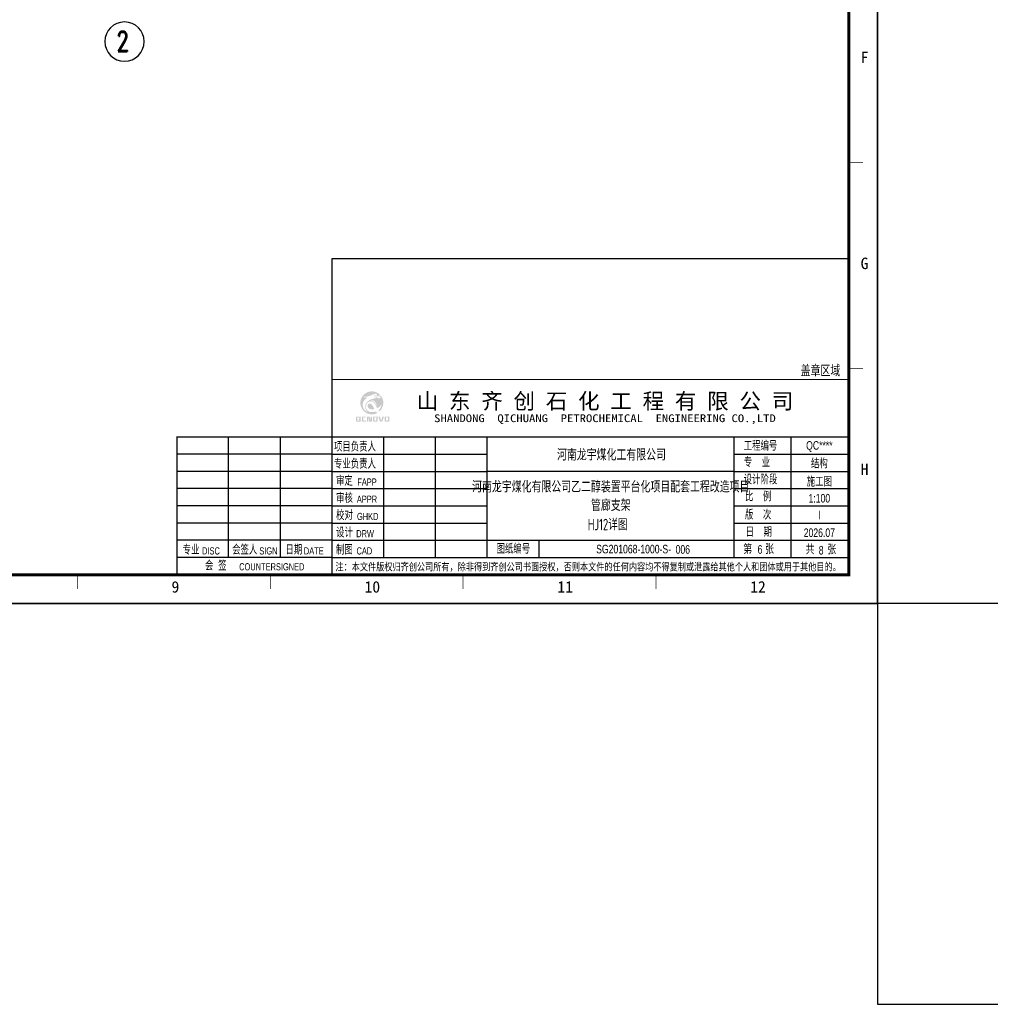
# Model space of a CAD drawing. Extents: x -294221 to 474257, y -25219 to 114942.
# Tile 56 of 70: x 245145 to 278955, y -25219 to 9075. Entities that reach past the tile are written whole.
import ezdxf
from ezdxf.enums import TextEntityAlignment as Align

# ---------------------------------------------------------------- set-up
doc = ezdxf.new("R2010")
doc.units = 0
doc.header["$LTSCALE"] = 1000
for name, color, linetype in [('1-ZHMH-图名', 7, 'Continuous'), ('AXIS_TEXT', 7, 'Continuous'), ('BORDER', 7, 'Continuous'), ('NJPEC-图框层', 7, 'Continuous'), ('text', 7, 'Continuous'), ('梁', 4, 'Continuous')]:
    doc.layers.add(name, color=color, linetype=linetype)
doc.styles.add('QC_宋体', font='txt')
doc.styles.add('QY', font='qy_eng.shx', dxfattribs={"width": 0.75, "bigfont": 'qy_chn.shx'})
doc.styles.add('ROMAND', font='romand', dxfattribs={"width": 0.55})
doc.styles.add('TSSD_Norm', font='tssdeng.shx', dxfattribs={"bigfont": 'hztxt.shx'})
doc.styles.add('宋体', font='txt')

# ---------------------------------------------------------------- blocks, each defined once
blk = doc.blocks.new('会签栏')
at = {"layer": 'NJPEC-图框层'}
for p, q in [((631055, 1257550), (631055, 1261750)), ((632855, 1261750), (632855, 1257550)), ((634655, 1261150), (629255, 1261150)), ((634655, 1260550), (629255, 1260550)), ((634655, 1259950), (629255, 1259950)), ((634655, 1259350), (629255, 1259350)), ((634655, 1258750), (629255, 1258750)), ((634655, 1258150), (629255, 1258150)), ((634655, 1257550), (629255, 1257550))]:
    blk.add_line(p, q, dxfattribs=at)
at = {"style": 'QY', "width": 0.75}
for s, height, p in [('专业', 300, (629746, 1257656)), ('会签人', 300, (631616, 1257656)), ('日期', 300, (633326, 1257656)), ('DISC', 250, (630440, 1257656)), ('SIGN', 250, (632440, 1257656)), ('DATE', 250, (634020, 1257656)), ('会  签', 300, (630606, 1257103)), ('COUNTERSIGNED', 250, (632558, 1257103))]:
    blk.add_text(s, height=height, dxfattribs=at).set_placement(p, align=Align.CENTER)
blk = doc.blocks.new('签字栏')
at = {"layer": 'AXIS_TEXT', "color": 0}
for p, q in [((646531, 1250392), (646531, 1254592)), ((648331, 1250392), (648331, 1254592)), ((650131, 1250392), (650131, 1254592)), ((644731, 1253992), (650131, 1253992)), ((644731, 1253392), (650131, 1253392)), ((644731, 1252792), (650131, 1252792)), ((644731, 1252192), (650131, 1252192)), ((644731, 1251592), (650131, 1251592)), ((644731, 1250992), (650131, 1250992))]:
    blk.add_line(p, q, dxfattribs=at)
at = {"style": 'QY', "width": 0.75}
for s, height, p in [('审定', 300, (645165, 1252898)), ('FAPP', 250, (645950, 1252898)), ('审核', 300, (645165, 1252298)), ('APPR', 250, (645950, 1252298)), ('校对', 300, (645165, 1251698)), ('GHKD', 250, (645975, 1251698)), ('设计', 300, (645165, 1251098)), ('DRW', 250, (645884, 1251098)), ('制图', 300, (645165, 1250498)), ('CAD', 250, (645859, 1250498))]:
    blk.add_text(s, height=height, dxfattribs=at).set_placement(p, align=Align.CENTER)
at = {"layer": 'NJPEC-图框层', "style": 'QY', "width": 0.75}
for s, p in [('项目负责人', (644801, 1254086)), ('专业负责人', (644801, 1253491))]:
    blk.add_text(s, height=300, dxfattribs=at).set_placement(p)
blk = doc.blocks.new('信息栏')
at = {"layer": 'NJPEC-图框层'}
for p, q in [((660731, 1250392), (660731, 1254592)), ((658731, 1253992), (662731, 1253992)), ((658731, 1253392), (662731, 1253392)), ((658731, 1252792), (662731, 1252792)), ((658731, 1252192), (662731, 1252192)), ((658731, 1251592), (662731, 1251592)), ((651931, 1250992), (651931, 1250392))]:
    blk.add_line(p, q, dxfattribs=at)
blk.add_lwpolyline([(658731, 1254592), (658731, 1250392)], dxfattribs=at)
at = {"style": 'QY', "width": 0.75}
for s, p in [('施工图', (661707, 1253057)), ('Ⅰ', (661707, 1251857))]:
    blk.add_text(s, height=300, dxfattribs=at).set_placement(p, align=Align.MIDDLE)
at = {"layer": 'NJPEC-图框层', "style": 'QY', "width": 0.8}
for s, p in [('第     张', (659592, 1250520)), ('共     张', (661763, 1250507))]:
    blk.add_text(s, height=300, dxfattribs=at).set_placement(p, align=Align.CENTER)
at = {"layer": 'NJPEC-图框层', "char_height": 300, "width": 1800, "attachment_point": 4, "style": 'QY'}
for s, insert in [('工程编号', (659072, 1254266)), ('专    业', (659072, 1253692)), ('设计阶段', (659072, 1253092)), ('比    例', (659116, 1252502)), ('版    次', (659116, 1251865)), ('日    期', (659139, 1251265)), ('图纸编号', (650461, 1250678))]:
    blk.add_mtext(s, dxfattribs=dict(at, insert=insert))
blk = doc.blocks.new('修改栏')
at = {"const_width": 40}
blk.add_lwpolyline([(644731, 1256092), (662731, 1256092)], dxfattribs=at)
at = {"layer": '梁', "color": 6}
blk.add_lwpolyline([(662731, 1256092), (662731, 1260292), (644731, 1260292), (644731, 1256092)], dxfattribs=at)
at = {"color": 6, "style": 'QY', "width": 0.75}
blk.add_text('盖章区域', height=400, dxfattribs=at).set_placement((661746, 1256422), align=Align.MIDDLE)
blk = doc.blocks.new('图框')
at = {"layer": 'NJPEC-图框层'}
h = blk.add_hatch(color=152, dxfattribs=at)
h.dxf.hatch_style = 1
edge = h.paths.add_edge_path()
edge.add_spline(control_points=[(713336, 1255456), (713332, 1255457), (713322, 1255460), (713304, 1255466), (713282, 1255476), (713257, 1255490), (713232, 1255508), (713207, 1255532), (713184, 1255559), (713166, 1255594), (713154, 1255626), (713147, 1255662), (713143, 1255697), (713145, 1255736), (713150, 1255769), (713160, 1255800), (713174, 1255832), (713191, 1255861), (713210, 1255884), (713229, 1255905), (713247, 1255922), (713266, 1255937), (713283, 1255949), (713294, 1255955), (713299, 1255958)], knot_values=[0, 0, 0, 0, 0.148671, 0.387041, 0.707288, 1.057418, 1.457549, 1.851858, 2.336567, 2.813419, 3.292614, 3.615986, 4.181811, 4.637275, 5.049596, 5.448979, 5.857795, 6.346394, 6.708376, 6.985242, 7.378215, 7.656509, 7.899427, 8.128498, 8.128498, 8.128498, 8.128498], degree=3, periodic=0)
edge.add_spline(control_points=[(713299, 1255958), (713293, 1255959), (713281, 1255959), (713263, 1255961), (713244, 1255965), (713225, 1255971), (713207, 1255979), (713193, 1255990), (713183, 1256002), (713178, 1256011), (713177, 1256017), (713176, 1256019)], knot_values=[0, 0, 0, 0, 0.232304, 0.445127, 0.671111, 0.962412, 1.17351, 1.431428, 1.618611, 1.749517, 1.829891, 1.829891, 1.829891, 1.829891], degree=3, periodic=0)
edge.add_spline(control_points=[(713176, 1256019), (713183, 1256015), (713195, 1256007), (713217, 1256001), (713241, 1255997), (713272, 1255995), (713315, 1256001), (713367, 1256015), (713428, 1256041), (713488, 1256068), (713540, 1256087), (713577, 1256095), (713602, 1256095), (713622, 1256089), (713633, 1256078), (713639, 1256064), (713637, 1256046), (713625, 1256031), (713606, 1256023), (713589, 1256018), (713575, 1256015), (713567, 1256015), (713563, 1256019), (713567, 1256028), (713573, 1256035), (713579, 1256044), (713583, 1256051), (713584, 1256055), (713583, 1256059), (713580, 1256061), (713574, 1256062), (713566, 1256061), (713558, 1256055), (713550, 1256046), (713544, 1256036), (713543, 1256025), (713544, 1256015), (713549, 1256008), (713556, 1256003), (713566, 1256000), (713581, 1256001), (713605, 1256002), (713635, 1256009), (713668, 1256018), (713702, 1256029), (713729, 1256041), (713745, 1256050), (713751, 1256053)], knot_values=[0, 0, 0, 0, 0.275863, 0.558778, 0.843428, 1.198015, 1.696558, 2.455123, 3.231292, 4.17664, 4.919709, 5.289347, 5.587055, 5.850753, 6.047231, 6.180953, 6.411265, 6.664844, 6.892465, 7.165311, 7.332684, 7.410273, 7.446364, 7.52878, 7.703034, 7.844682, 7.924434, 7.97668, 8.011937, 8.061747, 8.130588, 8.215883, 8.354394, 8.478782, 8.682102, 8.787985, 8.896275, 9.024688, 9.114193, 9.219361, 9.384327, 9.698484, 10.112351, 10.554749, 10.970697, 11.441848, 11.671505, 11.671505, 11.671505, 11.671505], degree=3, periodic=0)
edge.add_arc((713460, 1255779), 400, 43.38, 180)
edge.add_arc((713460, 1255779), 400, 180, 300.0054)
edge.add_spline(control_points=[(713660, 1255432), (713657, 1255433), (713648, 1255437), (713630, 1255447), (713612, 1255461), (713600, 1255472), (713596, 1255475)], knot_values=[0, 0, 0, 0, 0.117121, 0.378696, 0.769839, 0.969146, 0.969146, 0.969146, 0.969146], degree=3, periodic=0)
edge.add_spline(control_points=[(713596, 1255475), (713588, 1255473), (713568, 1255467), (713533, 1255462), (713493, 1255458), (713452, 1255458), (713414, 1255460), (713378, 1255467), (713347, 1255482), (713314, 1255505), (713289, 1255534), (713269, 1255566), (713261, 1255593), (713257, 1255613), (713255, 1255629), (713255, 1255647), (713256, 1255666), (713260, 1255686), (713265, 1255708), (713274, 1255731), (713285, 1255750), (713297, 1255771), (713315, 1255790), (713338, 1255807), (713361, 1255822), (713384, 1255831), (713407, 1255837), (713426, 1255838), (713452, 1255835), (713487, 1255824), (713528, 1255793), (713570, 1255744), (713608, 1255675), (713630, 1255622), (713641, 1255594)], knot_values=[0, 0, 0, 0, 0.331124, 0.779939, 1.317706, 1.847046, 2.306295, 2.729392, 3.217777, 3.614671, 4.196887, 4.663931, 5.019811, 5.218518, 5.436862, 5.643188, 5.867538, 6.15981, 6.408866, 6.730664, 7.070674, 7.222231, 7.625898, 8.046238, 8.283822, 8.656954, 8.971884, 9.154486, 9.394825, 9.945136, 10.489736, 11.29841, 12.343812, 13.448432, 13.448432, 13.448432, 13.448432], degree=3, periodic=0)
edge.add_spline(control_points=[(713641, 1255594), (713649, 1255598), (713667, 1255606), (713697, 1255620), (713728, 1255642), (713755, 1255669), (713776, 1255697), (713789, 1255722), (713795, 1255738), (713797, 1255745)], knot_values=[0, 0, 0, 0, 0.353268, 0.727498, 1.240071, 1.77028, 2.15534, 2.544899, 2.812928, 2.812928, 2.812928, 2.812928], degree=3, periodic=0)
edge.add_spline(control_points=[(713797, 1255745), (713797, 1255742), (713796, 1255734), (713795, 1255718), (713790, 1255697), (713785, 1255667), (713772, 1255628), (713751, 1255585), (713726, 1255549), (713706, 1255526), (713695, 1255517), (713691, 1255514)], knot_values=[0, 0, 0, 0, 0.12049, 0.296651, 0.587458, 0.932367, 1.426389, 2.128798, 2.724602, 3.085973, 3.260756, 3.260756, 3.260756, 3.260756], degree=3, periodic=0)
edge.add_spline(control_points=[(713691, 1255514), (713698, 1255506), (713709, 1255494), (713722, 1255484), (713726, 1255480)], knot_values=[0, 0, 0, 0, 0.375868, 0.607847, 0.607847, 0.607847, 0.607847], degree=3, periodic=0)
edge.add_arc((713460, 1255779), 400, 311.7299, 360)
edge.add_arc((713460, 1255779), 400, 0, 38.1999)
edge.add_spline(control_points=[(713774, 1256026), (713773, 1256025), (713770, 1256022), (713762, 1256018), (713747, 1256012), (713722, 1256002), (713688, 1255992), (713650, 1255983), (713616, 1255977), (713590, 1255975), (713572, 1255974), (713562, 1255972), (713556, 1255969), (713556, 1255966), (713557, 1255965), (713561, 1255963), (713568, 1255961), (713581, 1255960), (713595, 1255959), (713610, 1255960), (713632, 1255964), (713670, 1255972), (713716, 1255985), (713749, 1255994), (713764, 1255999)], knot_values=[0, 0, 0, 0, 0.053208, 0.159125, 0.349072, 0.652832, 1.174017, 1.666617, 2.136561, 2.433582, 2.656379, 2.800822, 2.851753, 2.865207, 2.882987, 2.929462, 3.028596, 3.159224, 3.414495, 3.526937, 3.733164, 4.268442, 4.947966, 5.549375, 5.549375, 5.549375, 5.549375], degree=3, periodic=0)
edge.add_spline(control_points=[(713764, 1255999), (713765, 1255998), (713768, 1255996), (713772, 1255991), (713772, 1255982), (713767, 1255969), (713757, 1255957), (713742, 1255945), (713723, 1255936), (713701, 1255930), (713685, 1255929), (713679, 1255928)], knot_values=[0, 0, 0, 0, 0.043264, 0.120508, 0.21598, 0.374603, 0.612363, 0.813698, 1.083588, 1.406129, 1.661303, 1.661303, 1.661303, 1.661303], degree=3, periodic=0)
edge.add_spline(control_points=[(713679, 1255928), (713681, 1255929), (713686, 1255932), (713694, 1255938), (713700, 1255943), (713701, 1255950), (713696, 1255950), (713691, 1255951), (713680, 1255951), (713654, 1255949), (713606, 1255945), (713551, 1255935), (713489, 1255918), (713432, 1255900), (713379, 1255876), (713342, 1255851), (713315, 1255830), (713292, 1255807), (713274, 1255783), (713260, 1255759), (713246, 1255729), (713237, 1255699), (713232, 1255665), (713231, 1255634), (713234, 1255602), (713241, 1255572), (713252, 1255544), (713268, 1255517), (713285, 1255497), (713303, 1255479), (713320, 1255466), (713331, 1255459), (713336, 1255456)], knot_values=[0, 0, 0, 0, 0.09476, 0.229885, 0.358769, 0.396739, 0.451667, 0.505398, 0.588924, 0.863894, 1.484135, 2.413352, 2.950627, 3.881745, 4.660795, 5.110916, 5.572524, 5.949122, 6.311877, 6.700681, 6.999839, 7.543065, 7.853918, 8.298535, 8.706756, 9.035561, 9.474198, 9.820452, 10.196203, 10.461837, 10.788817, 10.975614, 10.975614, 10.975614, 10.975614], degree=3, periodic=0)
edge = h.paths.add_edge_path(flags=16)
edge.add_spline(control_points=[(713410, 1255855), (713416, 1255856), (713427, 1255860), (713447, 1255865), (713471, 1255867), (713498, 1255865), (713529, 1255855), (713556, 1255834), (713578, 1255811), (713595, 1255782), (713609, 1255755), (713620, 1255721), (713628, 1255693), (713632, 1255669), (713634, 1255657), (713634, 1255654)], knot_values=[0, 0, 0, 0, 0.217098, 0.45546, 0.756361, 1.1177, 1.466416, 1.954125, 2.35846, 2.68133, 3.205739, 3.497502, 3.998988, 4.304628, 4.430393, 4.430393, 4.430393, 4.430393], degree=3, periodic=0)
edge.add_spline(control_points=[(713634, 1255654), (713632, 1255660), (713626, 1255674), (713616, 1255698), (713601, 1255726), (713586, 1255754), (713570, 1255777), (713552, 1255799), (713533, 1255817), (713511, 1255834), (713495, 1255843), (713475, 1255851), (713456, 1255857), (713437, 1255857), (713422, 1255857), (713414, 1255855), (713410, 1255855)], knot_values=[0, 0, 0, 0, 0.247715, 0.568965, 0.966639, 1.450508, 1.740372, 2.022658, 2.534465, 2.710049, 3.044629, 3.231754, 3.52439, 3.788101, 3.944147, 4.080651, 4.080651, 4.080651, 4.080651], degree=3, periodic=0)
edge = h.paths.add_edge_path(flags=17)
edge.add_spline(control_points=[(713541, 1255563), (713526, 1255560), (713494, 1255555), (713444, 1255555), (713395, 1255565), (713353, 1255585), (713329, 1255615), (713316, 1255649), (713314, 1255676), (713319, 1255703), (713329, 1255724), (713347, 1255742), (713365, 1255752), (713382, 1255754), (713400, 1255754), (713426, 1255746), (713462, 1255720), (713495, 1255674), (713519, 1255625), (713532, 1255588), (713539, 1255569), (713541, 1255563)], knot_values=[0, 0, 0, 0, 0.561484, 1.214764, 1.885581, 2.393631, 2.959197, 3.259694, 3.74698, 3.952014, 4.302998, 4.593853, 4.881604, 5.06523, 5.221101, 5.542541, 6.061676, 6.875848, 7.612345, 8.105693, 8.357623, 8.357623, 8.357623, 8.357623], degree=3, periodic=0)
h = blk.add_hatch(color=7, dxfattribs=at)
h.dxf.hatch_style = 1
h.paths.add_polyline_path([(713076, 1255274, 0.414214), (713049, 1255302), (712935, 1255302, 0.414214), (712908, 1255274), (712908, 1255157, 0.414214), (712935, 1255129), (713049, 1255129, 0.259363), (713072, 1255142), (713092, 1255129), (713092, 1255158), (713076, 1255168)])
h.paths.add_polyline_path([(713027, 1255200), (712996, 1255220), (712996, 1255191), (713027, 1255171), (713027, 1255154), (712958, 1255154), (712958, 1255276), (713027, 1255276)], flags=16)
h.paths.add_polyline_path([(713164, 1255276), (713260, 1255276), (713260, 1255302), (713141, 1255302, 0.414214), (713114, 1255274), (713114, 1255157, 0.414214), (713141, 1255129), (713261, 1255129), (713261, 1255154), (713164, 1255154)])
h.paths.add_polyline_path([(713341, 1255280), (713376, 1255129), (713470, 1255129), (713470, 1255302), (713420, 1255302), (713420, 1255148), (713385, 1255302), (713291, 1255302), (713291, 1255129), (713341, 1255129)])
h.paths.add_polyline_path([(713665, 1255274, 0.414214), (713638, 1255302), (713524, 1255302, 0.414214), (713497, 1255274), (713497, 1255157, 0.414214), (713524, 1255129), (713638, 1255129, 0.414214), (713665, 1255157)])
h.paths.add_polyline_path([(713548, 1255276), (713615, 1255276), (713615, 1255154), (713548, 1255154)], flags=16)
h.paths.add_polyline_path([(713741, 1255302), (713687, 1255302), (713743, 1255129), (713827, 1255129), (713883, 1255302), (713829, 1255302), (713785, 1255155)])
h.paths.add_polyline_path([(714072, 1255274, 0.414214), (714045, 1255302), (713932, 1255302, 0.414214), (713905, 1255274), (713905, 1255157, 0.414214), (713932, 1255129), (714045, 1255129, 0.414214), (714072, 1255157)])
h.paths.add_polyline_path([(713955, 1255277), (714023, 1255277), (714023, 1255154), (713955, 1255154)], flags=16)
at = {"layer": 'NJPEC-图框层', "color": 0}
for p, q in [((726071, 1253392), (717472, 1253392)), ((717472, 1250992), (730072, 1250992))]:
    blk.add_line(p, q, dxfattribs=at)
at = {"layer": 'NJPEC-图框层', "const_width": 40}
for points in [[(712072, 1256592), (712072, 1249792)], [(730072, 1256592), (730072, 1249792)], [(730072, 1249792), (706672, 1249792), (706672, 1254592), (712072, 1254592)], [(712072, 1254592), (730072, 1254592)]]:
    blk.add_lwpolyline(points, dxfattribs=at)
at = {"layer": 'NJPEC-图框层'}
blk.add_lwpolyline([(712072, 1250392), (730072, 1250392)], dxfattribs=at)
for name, p in [('修改栏', (67341, 500)), ('会签栏', (77417, -7158)), ('签字栏', (67341, 0)), ('信息栏', (67341, 0))]:
    blk.add_blockref(name, p, dxfattribs=at)
at = {"layer": 'NJPEC-图框层', "style": '宋体'}
blk.add_text('山 东 齐 创 石 化 工 程 有 限 公 司', height=550, dxfattribs=at).set_placement((721580, 1255401), align=Align.BOTTOM_CENTER)
at = {"layer": 'NJPEC-图框层', "style": '宋体', "width": 1.2}
blk.add_text('SHANDONG  QICHUANG  PETROCHEMICAL  ENGINEERING CO.,LTD', height=270, dxfattribs=at).set_placement((721580, 1255027), align=Align.BOTTOM_CENTER)
at = {"layer": 'NJPEC-图框层', "style": 'QY', "width": 0.75}
for s, p in [('河南龙宇煤化工有限公司', (721807, 1253990)), ('河南龙宇煤化有限公司乙二醇装置平台化项目配套工程改造项目', (721783, 1252877)), ('管廊支架', (721783, 1252232))]:
    blk.add_text(s, height=400, dxfattribs=at).set_placement(p, align=Align.MIDDLE)
at = {"layer": 'NJPEC-图框层', "color": 6, "style": 'QY', "width": 0.75}
for s, p in [('QC****', (729048, 1254257)), ('结构', (729048, 1253690)), ('1:100', (729048, 1252457)), ('2026.07', (729048, 1251257)), ('SG201068-1000-S-', (722578, 1250686)), ('8', (729111, 1250647))]:
    blk.add_text(s, height=300, dxfattribs=at).set_placement(p, align=Align.MIDDLE)
at = {"layer": 'NJPEC-图框层', "style": '宋体', "width": 0.78}
blk.add_text('注：本文件版权归齐创公司所有，除非得到齐创公司书面授权，否则本文件的任何内容均不得复制或泄露给其他个人和团体或用于其他目的。', height=260, dxfattribs=at).set_placement((712192, 1249939))
blk = doc.blocks.new('A1E图框')
for points, const_width in [([(0, 0), (841, 0), (841, 594), (0, 594)], 0.5), ([(25, 10), (831, 10), (831, 584), (25, 584)], 1)]:
    blk.add_lwpolyline(points, close=True, dxfattribs=dict(const_width=const_width))
at = {"const_width": 0.2}
for points in [[(836, 153.5), (831, 153.5)], [(836, 81.75), (831, 81.75)], [(836, 81.75), (831, 81.75)], [(562.33, 10), (562.33, 5)], [(629.5, 10), (629.5, 5)], [(696.67, 10), (696.67, 5)], [(763.83, 10), (763.83, 5)]]:
    blk.add_lwpolyline(points, dxfattribs=at)
at = {"style": 'QC_宋体'}
for s, p in [('F', (836.5, 190.21)), ('G', (836.5, 118.46)), ('H', (836.5, 46.71)), ('9', (596.46, 5.78)), ('10', (665.05, 5.78)), ('11', (732.22, 5.78)), ('12', (799.39, 5.78))]:
    blk.add_text(s, height=4, dxfattribs=at).set_placement(p, align=Align.MIDDLE_CENTER)

msp = doc.modelspace()

# ---------------------------------------------------------------- linework, layer by layer
at = {"color": 2, "linetype": 'Continuous'}
for start, end in [(0, 180), (180, 0)]:
    msp.add_arc((248794.262, 8311.661, -4116055.264), 685, start, end, dxfattribs=at)
at = {"layer": '1-ZHMH-图名', "elevation": -4116055.264}
msp.add_lwpolyline([(290527.78, -11257.991), (275023.361, -11257.991), (275023.361, -25219.364), (290527.78, -25219.364)], close=True, dxfattribs=at)
at = {"layer": 'BORDER', "elevation": -4116055.264}
msp.add_lwpolyline([(190923.361, -11257.991), (190923.361, 48142.009), (275023.361, 48142.009), (275023.361, -11257.991)], close=True, dxfattribs=at)
at = {"layer": 'BORDER', "const_width": 50, "elevation": -4116055.264}
msp.add_lwpolyline([(193423.361, -10257.991), (193423.361, 47142.009), (274023.361, 47142.009), (274023.361, -10257.991)], close=True, dxfattribs=at)

# ---------------------------------------------------------------- block references
at = {"xscale": 100, "yscale": 100, "zscale": 100}
msp.add_blockref('A1E图框', (190923.361, -11257.991), dxfattribs=at)
at = {"layer": 'NJPEC-图框层'}
msp.add_blockref('图框', (-456048.338, -1260049.745, -4116055.264), dxfattribs=at)

# ---------------------------------------------------------------- texts
at = {"color": 2, "style": 'ROMAND', "width": 0.75}
msp.add_text('2', height=700, dxfattribs=at).set_placement((248507.422, 7972.622, -4116055.264))
at = {"layer": 'NJPEC-图框层', "color": 6, "style": 'QY', "width": 0.75}
for s, p in [('006', (268243.23, -9526.444)), ('6', (270932.718, -9526.444))]:
    msp.add_text(s, height=300, dxfattribs=at).set_placement(p, align=Align.CENTER)
at = {"layer": 'text', "style": 'TSSD_Norm', "width": 0.7}
msp.add_text('HJ12详图', height=400, dxfattribs=at).set_placement((264934.829, -8708.611, 12348165.793))

doc.saveas('drawing.dxf')
